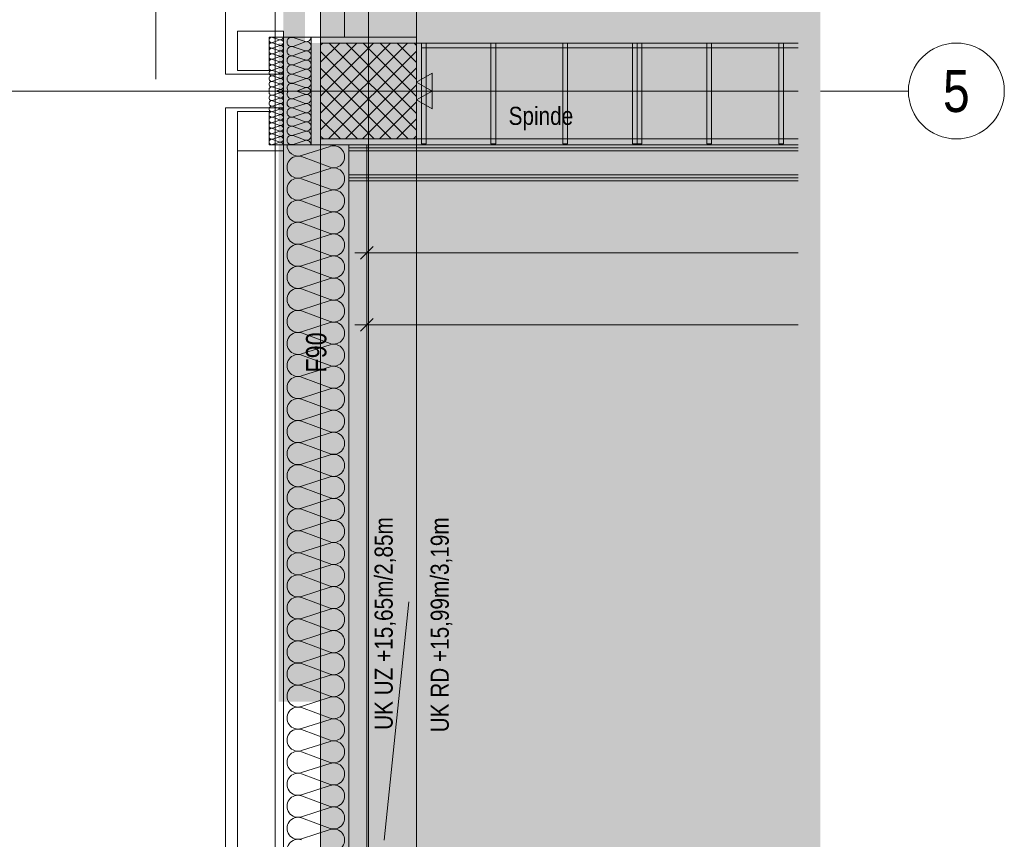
# Model space of a CAD drawing. Extents: x -620 to 300, y 62 to 1112.
# Tile 45 of 71: x 10 to 92, y 487 to 556. Entities that reach past the tile are written whole.
import ezdxf
from ezdxf.enums import TextEntityAlignment as Align
from ezdxf.lldxf.tags import DXFTag

# ---------------------------------------------------------------- set-up
doc = ezdxf.new("R2010")
doc.units = 0
doc.layers.get('0').update_dxf_attribs({"lineweight": 13})
for name, color, linetype, lineweight, true_color in [('00 -Bauelemente -Dämmung innen', 7, 'Continuous', 9, 0xff7fe6), ('00 -Bauelemente -Gipskarton', 7, 'Continuous', 9, 0xff7fe6), ('00_Beschriftung UZ', 3, 'Continuous', 13, 0x00ff00), ('30 -33 Aussenwände- 3 Aussenstützen', 7, 'Continuous', 50, 0x0000dd), ('30 -33 Aussenwände- 7 Fassade_ Elemente', 7, 'Continuous', 9, 0x00aacc), ('30 -34 Innenwände- 2 nichttragend', 7, 'Continuous', 18, 0xff7fe6), ('30 -35 Decken- 1 Konstruktion-Träger- Stahlbeton', 7, 'grob-A06GA1998I', 13, 0x33aa00), ('60- 61 allgemeine Ausstattung- 1 Möbel', 7, 'Continuous', 9, 0x00cccc), ('70 -72 Beschriftung- 1 Beschriftung allgemein', 7, 'Continuous', 9, 0xff6633), ('70 -72 Beschriftung- 2 Beschriftung Bauteile', 7, 'Continuous', 9, 0x9999ff), ('70 -76 Bemaßung- 2 Allgemein', 7, 'Continuous', 5, 0x6666cc), ('iwb_Layout BA_Markierung', 7, 'Continuous', 9, 0xbadcdc), ('iwb_Schraffur_ Verglasung', 5, 'Continuous', 13, 0x0000ff), ('iwb_Schraffur_F90_feuerbestaendig', 1, 'Continuous', 13, 0xff0000), ('iwb_Schraffur_Unterzug', 7, 'Continuous', 5, 0xffffcc)]:
    doc.layers.add(name, color=color, linetype=linetype, lineweight=lineweight, true_color=true_color)
for name, color, linetype, lineweight in [('70 -71 Achsen- 1 Gebäudeachsen', 7, 'STRICHPUNKT2-A06GA19A8I', 18), ('70 -75 Raumstempel- 3 Wandstempel', 7, 'Continuous', 50), ('iwb_Layout Achsbezeichung', 7, 'Continuous', 13)]:
    doc.layers.add(name, color=color, linetype=linetype, lineweight=lineweight)
doc.styles.get("Standard").update_dxf_attribs({"font": 'ARIALN.TTF'})
tags = doc.linetypes.add('fein_strichliert-A06GA19B8I', pattern=[4, 1, -2, 1]).pattern_tags.tags
tags[8:9] = [DXFTag(74, 4), DXFTag(75, 0), DXFTag(340, '0'), DXFTag(46, 0.0), DXFTag(50, 0.0), DXFTag(44, 0.0), DXFTag(45, 0.0)]
tags[6:7] = [DXFTag(74, 4), DXFTag(75, 0), DXFTag(340, '0'), DXFTag(46, 0.0), DXFTag(50, 0.0), DXFTag(44, 0.0), DXFTag(45, 0.0)]
tags[4:5] = [DXFTag(74, 4), DXFTag(75, 0), DXFTag(340, '0'), DXFTag(46, 0.0), DXFTag(50, 0.0), DXFTag(44, 0.0), DXFTag(45, 0.0)]
tags = doc.linetypes.add('grob-A06GA1998I', pattern=[14, 3, -8, 3]).pattern_tags.tags
tags[8:9] = [DXFTag(74, 4), DXFTag(75, 0), DXFTag(340, '0'), DXFTag(46, 0.0), DXFTag(50, 0.0), DXFTag(44, 0.0), DXFTag(45, 0.0)]
tags[6:7] = [DXFTag(74, 4), DXFTag(75, 0), DXFTag(340, '0'), DXFTag(46, 0.0), DXFTag(50, 0.0), DXFTag(44, 0.0), DXFTag(45, 0.0)]
tags[4:5] = [DXFTag(74, 4), DXFTag(75, 0), DXFTag(340, '0'), DXFTag(46, 0.0), DXFTag(50, 0.0), DXFTag(44, 0.0), DXFTag(45, 0.0)]
tags = doc.linetypes.add('STRICHPUNKT2', pattern=[12.7, 6.35, -3.175, 0, -3.175]).pattern_tags.tags
tags[10:11] = [DXFTag(74, 4), DXFTag(75, 0), DXFTag(340, '0'), DXFTag(46, 0.0), DXFTag(50, 0.0), DXFTag(44, 0.0), DXFTag(45, 0.0)]
tags[8:9] = [DXFTag(74, 4), DXFTag(75, 0), DXFTag(340, '0'), DXFTag(46, 0.0), DXFTag(50, 0.0), DXFTag(44, 0.0), DXFTag(45, 0.0)]
tags[6:7] = [DXFTag(74, 4), DXFTag(75, 0), DXFTag(340, '0'), DXFTag(46, 0.0), DXFTag(50, 0.0), DXFTag(44, 0.0), DXFTag(45, 0.0)]
tags[4:5] = [DXFTag(74, 4), DXFTag(75, 0), DXFTag(340, '0'), DXFTag(46, 0.0), DXFTag(50, 0.0), DXFTag(44, 0.0), DXFTag(45, 0.0)]
tags = doc.linetypes.add('STRICHPUNKT2-A06GA19A8I', pattern=[12.7, 6.35, -3.175, 0, -3.175]).pattern_tags.tags
tags[10:11] = [DXFTag(74, 4), DXFTag(75, 0), DXFTag(340, '0'), DXFTag(46, 0.0), DXFTag(50, 0.0), DXFTag(44, 0.0), DXFTag(45, 0.0)]
tags[8:9] = [DXFTag(74, 4), DXFTag(75, 0), DXFTag(340, '0'), DXFTag(46, 0.0), DXFTag(50, 0.0), DXFTag(44, 0.0), DXFTag(45, 0.0)]
tags[6:7] = [DXFTag(74, 4), DXFTag(75, 0), DXFTag(340, '0'), DXFTag(46, 0.0), DXFTag(50, 0.0), DXFTag(44, 0.0), DXFTag(45, 0.0)]
tags[4:5] = [DXFTag(74, 4), DXFTag(75, 0), DXFTag(340, '0'), DXFTag(46, 0.0), DXFTag(50, 0.0), DXFTag(44, 0.0), DXFTag(45, 0.0)]

# ---------------------------------------------------------------- blocks, each defined once
blk = doc.blocks.new('Polygon-A06GA1938I')
at = {"color": 0, "linetype": 'ByBlock', "lineweight": -2, "ltscale": 0.13}
blk.add_solid([(41.663, 86.61), (41.495, 1083.814), (76.501, 86.518), (76.501, 1083.814)], dxfattribs=at)
blk = doc.blocks.new('Referenz-A06GA19C8I')
at = {"layer": '00 -Bauelemente -Dämmung innen', "color": 0, "linetype": 'Continuous', "lineweight": -2, "ltscale": 0.13}
for p, q in [((74.639, 544.614), (37.184, 544.614)), ((74.639, 542.614), (37.184, 542.614))]:
    blk.add_line(p, q, dxfattribs=at)
at = {"layer": '00 -Bauelemente -Gipskarton', "color": 0, "linetype": 'Continuous', "lineweight": -2, "ltscale": 0.13}
for p, q in [((74.639, 545.114), (37.184, 545.114)), ((74.639, 544.864), (37.184, 544.864)), ((74.639, 544.614), (37.184, 544.614)), ((74.639, 542.614), (37.184, 542.614)), ((74.639, 542.364), (37.184, 542.364)), ((74.639, 542.114), (37.184, 542.114))]:
    blk.add_line(p, q, dxfattribs=at)
at = {"layer": '00_Beschriftung UZ', "color": 0, "lineweight": -2}
for points in [[(40.153, 491.382), (42.824, 492.714), (40.155, 494.052)], [(45.494, 491.382), (42.824, 492.714), (45.493, 494.052)]]:
    blk.add_solid(points, dxfattribs=at)
at = {"layer": '30 -33 Aussenwände- 3 Aussenstützen', "color": 0, "lineweight": -2}
for p, q in [((34.824, 553.435), (35.002, 553.614)), ((34.824, 552.021), (36.416, 553.614)), ((34.824, 550.607), (37.831, 553.614)), ((34.824, 549.192), (39.245, 553.614)), ((34.824, 547.778), (40.659, 553.614)), ((34.824, 546.364), (42.073, 553.614)), ((35.545, 553.614), (42.824, 546.334)), ((36.959, 553.614), (42.824, 547.749)), ((38.373, 553.614), (42.824, 549.163)), ((39.787, 553.614), (42.824, 550.577)), ((41.201, 553.614), (42.824, 551.991)), ((42.616, 553.614), (42.824, 553.406)), ((34.824, 552.92), (42.13, 545.614)), ((35.488, 545.614), (42.824, 552.95)), ((34.824, 551.506), (40.716, 545.614)), ((36.902, 545.614), (42.824, 551.536)), ((38.316, 545.614), (42.824, 550.121)), ((38.824, 550.614), (38.824, 548.614)), ((34.824, 550.092), (39.302, 545.614)), ((37.824, 549.614), (39.824, 549.614)), ((34.824, 548.678), (37.888, 545.614)), ((39.73, 545.614), (42.824, 548.707)), ((34.824, 547.263), (36.473, 545.614)), ((41.144, 545.614), (42.824, 547.293)), ((34.824, 545.849), (35.059, 545.614)), ((42.559, 545.614), (42.824, 545.879))]:
    blk.add_line(p, q, dxfattribs=at)
at = {"layer": '30 -33 Aussenwände- 3 Aussenstützen', "color": 0, "linetype": 'Continuous', "lineweight": -2, "ltscale": 0.13}
for p, q in [((42.824, 553.614), (34.824, 553.614)), ((34.824, 553.614), (34.824, 545.614)), ((42.824, 545.614), (42.824, 553.614)), ((34.824, 545.614), (42.824, 545.614))]:
    blk.add_line(p, q, dxfattribs=at)
at = {"layer": '30 -33 Aussenwände- 7 Fassade_ Elemente', "color": 0, "linetype": 'Continuous', "lineweight": -2, "ltscale": 0.13}
for p, q in [((26.884, 608.214), (26.884, 551.014)), ((42.824, 554.114), (42.824, 605.114)), ((31.024, 376.814), (31.024, 601.814)), ((31.024, 554.114), (31.024, 557.414)), ((36.824, 554.114), (36.824, 556.514)), ((42.824, 556.514), (42.824, 554.114)), ((27.884, 554.614), (31.724, 554.614)), ((27.884, 551.314), (27.884, 554.614)), ((31.724, 554.614), (31.724, 554.114)), ((31.724, 554.114), (30.524, 554.114)), ((30.524, 554.114), (30.524, 551.314)), ((31.424, 553.892), (30.823, 554.084)), ((30.824, 553.647), (31.424, 553.869)), ((31.424, 553.432), (30.824, 553.625)), ((30.824, 553.187), (31.424, 553.41)), ((36.824, 554.114), (31.024, 554.114)), ((31.724, 554.114), (34.024, 554.114)), ((31.724, 549.614), (31.724, 554.114)), ((31.724, 554.114), (42.824, 554.114)), ((31.724, 551.014), (31.724, 554.114)), ((33.524, 553.744), (32.524, 554.065)), ((32.524, 553.337), (33.524, 553.707)), ((34.024, 554.114), (34.024, 549.614)), ((42.824, 554.114), (36.824, 554.114)), ((31.424, 552.973), (30.824, 553.165)), ((30.824, 552.728), (31.424, 552.95)), ((31.425, 552.513), (30.824, 552.705)), ((33.524, 552.978), (32.524, 553.299)), ((32.524, 552.571), (33.524, 552.94)), ((30.825, 552.268), (31.425, 552.49)), ((31.425, 552.053), (30.825, 552.246)), ((30.825, 551.808), (31.425, 552.031)), ((31.425, 551.594), (30.825, 551.786)), ((33.524, 552.212), (32.524, 552.533)), ((32.524, 551.805), (33.524, 552.174)), ((33.524, 551.446), (32.524, 551.767)), ((26.884, 551.014), (31.724, 551.014)), ((30.524, 551.314), (27.884, 551.314)), ((30.826, 551.349), (31.425, 551.571)), ((31.426, 551.134), (30.826, 551.326)), ((30.826, 550.889), (31.426, 551.111)), ((32.524, 551.039), (33.524, 551.408)), ((33.524, 550.68), (32.524, 551.001)), ((31.426, 550.674), (30.826, 550.867)), ((30.826, 550.43), (31.426, 550.652)), ((31.426, 550.215), (30.826, 550.407)), ((30.827, 549.97), (31.426, 550.192)), ((32.524, 550.273), (33.524, 550.642)), ((33.524, 549.914), (32.524, 550.235)), ((38.824, 550.614), (38.824, 548.614)), ((31.427, 549.755), (30.827, 549.947)), ((31.427, 549.472), (30.827, 549.28)), ((31.427, 549.733), (31.105, 549.613)), ((31.427, 549.495), (31.105, 549.614)), ((31.724, 384.614), (31.724, 549.614)), ((31.724, 549.614), (31.724, 545.114)), ((33.524, 549.313), (32.524, 548.992)), ((33.524, 549.876), (32.813, 549.614)), ((33.524, 549.351), (32.813, 549.614)), ((34.024, 549.614), (34.024, 545.114)), ((37.824, 549.614), (39.824, 549.614)), ((31.426, 549.013), (30.826, 548.82)), ((30.826, 548.798), (31.426, 548.575)), ((31.426, 548.553), (30.826, 548.361)), ((30.827, 549.257), (31.426, 549.035)), ((32.524, 548.955), (33.524, 548.585)), ((33.524, 548.547), (32.524, 548.226)), ((31.724, 548.214), (26.884, 548.214)), ((26.884, 548.214), (26.884, 386.014)), ((27.884, 547.914), (27.884, 544.614)), ((30.524, 547.914), (27.884, 547.914)), ((30.524, 545.114), (30.524, 547.914)), ((30.826, 548.338), (31.426, 548.116)), ((31.426, 548.093), (30.826, 547.901)), ((30.826, 547.878), (31.425, 547.656)), ((31.724, 545.114), (31.724, 548.214)), ((32.524, 548.189), (33.524, 547.819)), ((33.524, 547.781), (32.524, 547.46)), ((31.425, 547.634), (30.825, 547.441)), ((30.825, 547.419), (31.425, 547.196)), ((31.425, 547.174), (30.825, 546.982)), ((30.825, 546.959), (31.425, 546.737)), ((32.524, 547.423), (33.524, 547.053)), ((33.524, 547.015), (32.524, 546.694)), ((31.425, 546.714), (30.824, 546.522)), ((30.824, 546.499), (31.424, 546.277)), ((31.424, 546.255), (30.824, 546.062)), ((30.824, 546.04), (31.424, 545.818)), ((32.524, 546.656), (33.524, 546.287)), ((33.524, 546.249), (32.524, 545.928)), ((31.424, 545.335), (30.823, 545.143)), ((31.424, 545.795), (30.824, 545.603)), ((30.824, 545.58), (31.424, 545.358)), ((32.524, 545.89), (33.524, 545.521)), ((33.524, 545.483), (32.524, 545.162)), ((27.884, 389.614), (27.884, 544.614)), ((27.884, 544.614), (31.724, 544.614)), ((31.724, 545.114), (30.524, 545.114)), ((31.724, 545.114), (34.024, 545.114)), ((31.724, 544.614), (31.724, 545.114)), ((38.684, 545.114), (31.724, 545.114)), ((31.724, 544.614), (31.724, 389.614)), ((33.224, 544.227), (35.624, 544.998)), ((34.024, 545.114), (37.184, 545.114)), ((37.184, 545.114), (37.184, 389.114)), ((38.684, 389.114), (38.684, 545.114)), ((35.624, 543.249), (33.224, 544.137)), ((33.224, 542.388), (35.624, 543.159)), ((35.624, 541.411), (33.224, 542.298)), ((33.224, 540.55), (35.624, 541.321)), ((35.624, 539.572), (33.224, 540.46)), ((33.224, 538.711), (35.624, 539.482)), ((35.624, 537.734), (33.224, 538.621)), ((33.224, 536.872), (35.624, 537.644)), ((35.624, 535.895), (33.224, 536.782)), ((33.224, 535.034), (35.624, 535.805)), ((35.624, 534.057), (33.224, 534.944)), ((33.224, 533.195), (35.624, 533.967)), ((35.624, 532.218), (33.224, 533.105)), ((33.224, 531.357), (35.624, 532.128)), ((35.624, 530.38), (33.224, 531.267)), ((33.224, 529.518), (35.624, 530.29)), ((35.624, 528.541), (33.224, 529.428)), ((33.224, 527.68), (35.624, 528.451)), ((35.624, 526.703), (33.224, 527.59)), ((33.224, 525.841), (35.624, 526.613)), ((35.624, 524.864), (33.224, 525.751)), ((33.224, 524.003), (35.624, 524.774)), ((35.624, 523.026), (33.224, 523.913)), ((33.224, 522.164), (35.624, 522.936)), ((35.624, 521.187), (33.224, 522.074)), ((33.224, 520.326), (35.624, 521.097)), ((35.624, 519.348), (33.224, 520.236)), ((33.224, 518.487), (35.624, 519.258)), ((35.624, 517.51), (33.224, 518.397)), ((33.224, 516.649), (35.624, 517.42)), ((35.624, 515.671), (33.224, 516.559)), ((33.224, 514.81), (35.624, 515.581)), ((35.624, 513.833), (33.224, 514.72)), ((33.224, 512.972), (35.624, 513.743)), ((35.624, 511.994), (33.224, 512.882)), ((33.224, 511.133), (35.624, 511.904)), ((35.624, 510.156), (33.224, 511.043)), ((33.224, 509.295), (35.624, 510.066)), ((35.624, 508.317), (33.224, 509.205)), ((33.224, 507.456), (35.624, 508.227)), ((35.624, 506.479), (33.224, 507.366)), ((33.224, 505.617), (35.624, 506.389)), ((35.624, 504.64), (33.224, 505.527)), ((33.224, 503.779), (35.624, 504.55)), ((35.624, 502.802), (33.224, 503.689)), ((33.224, 501.94), (35.624, 502.712)), ((35.624, 500.963), (33.224, 501.85)), ((33.224, 500.102), (35.624, 500.873)), ((35.624, 499.125), (33.224, 500.012)), ((33.224, 498.263), (35.624, 499.035)), ((35.624, 497.286), (33.224, 498.173)), ((33.224, 496.425), (35.624, 497.196)), ((35.624, 495.448), (33.224, 496.335)), ((33.224, 494.586), (35.624, 495.358)), ((35.624, 493.609), (33.224, 494.496)), ((33.224, 492.748), (35.624, 493.519)), ((35.624, 491.771), (33.224, 492.658)), ((33.224, 490.909), (35.624, 491.681)), ((35.624, 489.932), (33.224, 490.819)), ((33.224, 489.071), (35.624, 489.842)), ((35.624, 488.094), (33.224, 488.981)), ((33.224, 487.232), (35.624, 488.004))]:
    blk.add_line(p, q, dxfattribs=at)
for centre, major_axis, end_param in [((30.753, 553.866), (0.07, 0.219), 3.765224), ((30.754, 553.406), (0.07, 0.219), 3.765224), ((31.494, 554.11), (-0.07, -0.219), 1.896254), ((31.494, 553.651), (-0.07, -0.219), 3.764652), ((31.494, 553.191), (-0.07, -0.219), 3.764652), ((32.406, 553.701), (0.117, 0.364), 3.765224), ((33.641, 554.108), (-0.117, -0.364), 1.896254), ((33.641, 553.342), (-0.117, -0.364), 3.764652), ((30.754, 552.946), (0.07, 0.219), 3.765224), ((30.754, 552.487), (0.07, 0.219), 3.765224), ((31.495, 552.732), (-0.07, -0.219), 3.764652), ((32.406, 552.935), (0.117, 0.364), 3.765224), ((32.406, 552.169), (0.117, 0.364), 3.765224), ((33.641, 552.576), (-0.117, -0.364), 3.764652), ((30.755, 552.027), (0.07, 0.219), 3.765224), ((30.755, 551.567), (0.07, 0.219), 3.765224), ((31.495, 552.272), (-0.07, -0.219), 3.764652), ((31.496, 551.812), (-0.07, -0.219), 3.764652), ((32.406, 551.403), (0.117, 0.364), 3.765224), ((32.406, 551.403), (0.117, 0.364), 1.255075), ((33.641, 551.81), (-0.117, -0.364), 3.764652), ((33.641, 551.81), (0.31, 0.225), 1.254884), ((33.641, 551.81), (0.31, -0.225), 1.254884), ((30.755, 551.108), (0.07, 0.219), 3.765224), ((31.496, 551.353), (-0.07, -0.219), 3.764652), ((31.496, 550.893), (0.186, 0.135), 1.254884), ((31.496, 550.893), (-0.07, -0.219), 3.764652), ((31.496, 550.893), (0.186, -0.135), 1.254884), ((32.406, 551.403), (-0.31, 0.225), 1.255075), ((32.406, 550.637), (0.117, 0.364), 3.765224), ((32.406, 551.403), (-0.31, -0.225), 1.255075), ((32.406, 550.637), (0.117, 0.364), 1.255075), ((33.641, 551.81), (-0.117, -0.364), 1.254884), ((33.641, 551.044), (0.31, 0.225), 1.254884), ((33.641, 551.044), (-0.117, -0.364), 3.764652), ((33.641, 551.044), (0.31, -0.225), 1.254884), ((30.756, 550.648), (0.07, 0.219), 3.765224), ((30.756, 550.648), (-0.186, 0.135), 1.255075), ((30.756, 550.188), (0.07, 0.219), 3.765224), ((30.756, 550.188), (-0.186, 0.135), 1.255075), ((30.756, 550.648), (0.07, 0.219), 1.255075), ((30.756, 550.648), (-0.186, -0.135), 1.255075), ((30.756, 550.188), (0.07, 0.219), 1.255075), ((31.496, 550.893), (-0.07, -0.219), 1.254884), ((31.497, 550.433), (0.186, 0.135), 1.254884), ((31.497, 550.433), (-0.07, -0.219), 3.764652), ((31.497, 550.433), (-0.07, -0.219), 1.254884), ((31.497, 549.974), (0.186, 0.135), 1.254884), ((31.497, 550.433), (0.186, -0.135), 1.254884), ((32.406, 549.871), (0.117, 0.364), 2.619647), ((32.406, 550.637), (-0.31, 0.225), 1.255075), ((32.406, 550.637), (-0.31, -0.225), 1.255075), ((33.641, 551.044), (-0.117, -0.364), 1.254884), ((33.641, 550.278), (0.31, 0.225), 1.254884), ((33.641, 550.278), (0.31, -0.225), 1.254884), ((30.756, 549.729), (0.07, 0.219), 2.411197), ((30.756, 549.498), (-0.198, 0.116), 2.411197), ((30.756, 550.188), (-0.186, -0.135), 1.255075), ((31.497, 549.974), (-0.07, -0.219), 1.254884), ((31.497, 549.514), (0.207, 0.1), 1.434048), ((31.497, 549.713), (-0.071, -0.219), 1.434048), ((31.497, 549.254), (0.186, 0.135), 1.254884), ((31.497, 549.974), (0.186, -0.135), 1.254884), ((31.497, 549.254), (0.186, -0.135), 1.254884), ((32.406, 549.356), (-0.283, 0.257), 2.619647), ((33.641, 550.278), (-0.117, -0.364), 1.254884), ((33.641, 549.512), (0.369, 0.102), 1.613483), ((33.641, 549.715), (-0.117, -0.364), 1.613483), ((33.641, 548.949), (0.31, 0.225), 1.254884), ((30.756, 548.579), (0.071, 0.219), 3.765224), ((30.756, 548.579), (-0.186, 0.135), 1.255075), ((30.756, 549.039), (0.071, 0.219), 3.765224), ((30.756, 549.039), (-0.186, 0.135), 1.255075), ((30.756, 549.039), (0.071, 0.219), 1.255075), ((30.756, 549.039), (-0.186, -0.135), 1.255075), ((30.756, 548.579), (0.071, 0.219), 1.255075), ((31.497, 549.254), (-0.071, -0.219), 1.254884), ((31.497, 548.794), (0.186, 0.135), 1.254884), ((31.497, 548.794), (-0.071, -0.219), 3.764652), ((31.497, 548.794), (-0.071, -0.219), 1.254884), ((31.496, 548.334), (-0.071, -0.219), 3.764652), ((31.496, 548.334), (0.186, 0.135), 1.254884), ((31.497, 548.794), (0.186, -0.135), 1.254884), ((31.496, 548.334), (0.186, -0.135), 1.254884), ((32.406, 548.59), (0.117, 0.364), 3.765224), ((32.406, 548.59), (-0.31, 0.225), 1.255075), ((32.406, 548.59), (0.117, 0.364), 1.255075), ((33.641, 548.949), (-0.117, -0.364), 1.254884), ((33.641, 548.183), (0.31, 0.225), 1.254884), ((33.641, 548.183), (-0.117, -0.364), 3.764652), ((33.641, 548.949), (0.31, -0.225), 1.254884), ((30.755, 548.12), (0.071, 0.219), 3.765224), ((30.755, 547.66), (0.071, 0.219), 3.765224), ((30.756, 548.579), (-0.186, -0.135), 1.255075), ((31.496, 547.875), (-0.071, -0.219), 3.764652), ((31.496, 547.415), (-0.071, -0.219), 3.764652), ((31.496, 548.334), (-0.071, -0.219), 1.254884), ((32.406, 547.824), (0.117, 0.364), 3.765224), ((32.406, 547.824), (-0.31, 0.225), 1.255075), ((32.406, 548.59), (-0.31, -0.225), 1.255075), ((32.406, 547.824), (0.117, 0.364), 1.255075), ((33.641, 548.183), (-0.117, -0.364), 1.254884), ((33.641, 547.417), (0.31, 0.225), 1.254884), ((33.641, 547.417), (-0.117, -0.364), 3.764652), ((33.641, 548.183), (0.31, -0.225), 1.254884), ((30.755, 547.2), (0.071, 0.219), 3.765224), ((30.754, 546.741), (0.071, 0.219), 3.765224), ((31.495, 546.955), (-0.071, -0.219), 3.764652), ((32.406, 547.058), (0.117, 0.364), 3.765224), ((32.406, 547.824), (-0.31, -0.225), 1.255075), ((33.641, 547.417), (-0.117, -0.364), 1.254884), ((33.641, 546.651), (-0.117, -0.364), 3.764652), ((33.641, 547.417), (0.31, -0.225), 1.254884), ((30.754, 545.821), (0.071, 0.219), 3.765224), ((30.754, 546.281), (0.071, 0.219), 3.765224), ((31.495, 546.496), (-0.071, -0.219), 3.764652), ((31.494, 546.036), (-0.071, -0.219), 3.764652), ((32.406, 546.292), (0.117, 0.364), 3.765224), ((33.641, 545.885), (-0.117, -0.364), 3.764652), ((30.753, 545.362), (0.071, 0.219), 3.765224), ((31.494, 545.576), (-0.071, -0.219), 3.764652), ((31.494, 545.117), (0.23, -0.003), 1.896254), ((32.406, 545.526), (0.117, 0.364), 3.765224), ((33.641, 545.119), (0.383, -0.005), 1.896254), ((32.942, 545.101), (-0.918, 0.013), 1.896254), ((35.906, 544.124), (-0.282, -0.874), 3.765224), ((32.942, 543.262), (0.282, 0.874), 3.764652), ((35.906, 542.285), (-0.282, -0.874), 3.765224), ((32.942, 541.424), (0.282, 0.874), 3.764652), ((35.906, 540.447), (-0.282, -0.874), 3.765224), ((32.942, 539.585), (0.282, 0.874), 3.764652), ((35.906, 538.608), (-0.282, -0.874), 3.765224), ((32.942, 537.747), (0.282, 0.874), 3.764652), ((35.906, 536.77), (-0.282, -0.874), 3.765224), ((32.942, 535.908), (0.282, 0.874), 3.764652), ((35.906, 534.931), (-0.282, -0.874), 3.765224), ((32.942, 534.07), (0.282, 0.874), 3.764652), ((35.906, 533.092), (-0.282, -0.874), 3.765224), ((32.942, 532.231), (0.282, 0.874), 3.764652), ((35.906, 531.254), (-0.282, -0.874), 3.765224), ((32.942, 530.393), (0.282, 0.874), 3.764652), ((35.906, 529.415), (-0.282, -0.874), 3.765224), ((32.942, 528.554), (0.282, 0.874), 3.764652), ((35.906, 527.577), (-0.282, -0.874), 3.765224), ((32.942, 526.716), (0.282, 0.874), 3.764652), ((35.906, 525.738), (-0.282, -0.874), 3.765224), ((32.942, 524.877), (0.282, 0.874), 3.764652), ((35.906, 523.9), (-0.282, -0.874), 3.765224), ((32.942, 523.038), (0.282, 0.874), 3.764652), ((35.906, 522.061), (-0.282, -0.874), 3.765224), ((32.942, 521.2), (0.282, 0.874), 3.764652), ((35.906, 520.223), (-0.282, -0.874), 3.765224), ((32.942, 519.361), (0.282, 0.874), 3.764652), ((35.906, 518.384), (-0.282, -0.874), 3.765224), ((32.942, 517.523), (0.282, 0.874), 3.764652), ((35.906, 516.546), (-0.282, -0.874), 3.765224), ((32.942, 515.684), (0.282, 0.874), 3.764652), ((35.906, 514.707), (-0.282, -0.874), 3.765224), ((32.942, 513.846), (0.282, 0.874), 3.764652), ((35.906, 512.869), (-0.282, -0.874), 3.765224), ((32.942, 512.007), (0.282, 0.874), 3.764652), ((35.906, 511.03), (-0.282, -0.874), 3.765224), ((32.942, 510.169), (0.282, 0.874), 3.764652), ((35.906, 509.192), (-0.282, -0.874), 3.765224), ((32.942, 508.33), (0.282, 0.874), 3.764652), ((35.906, 507.353), (-0.282, -0.874), 3.765224), ((32.942, 506.492), (0.282, 0.874), 3.764652), ((35.906, 505.515), (-0.282, -0.874), 3.765224), ((32.942, 504.653), (0.282, 0.874), 3.764652), ((35.906, 503.676), (-0.282, -0.874), 3.765224), ((32.942, 502.815), (0.282, 0.874), 3.764652), ((35.906, 501.837), (-0.282, -0.874), 3.765224), ((32.942, 500.976), (0.282, 0.874), 3.764652), ((35.906, 499.999), (-0.282, -0.874), 3.765224), ((32.942, 499.138), (0.282, 0.874), 3.764652), ((35.906, 498.16), (-0.282, -0.874), 3.765224), ((32.942, 497.299), (0.282, 0.874), 3.764652), ((35.906, 496.322), (-0.282, -0.874), 3.765224), ((32.942, 495.461), (0.282, 0.874), 3.764652), ((35.906, 494.483), (-0.282, -0.874), 3.765224), ((32.942, 493.622), (0.282, 0.874), 3.764652), ((35.906, 492.645), (-0.282, -0.874), 3.765224), ((32.942, 491.784), (0.282, 0.874), 3.764652), ((35.906, 490.806), (-0.282, -0.874), 3.765224), ((32.942, 489.945), (0.282, 0.874), 3.764652), ((35.906, 488.968), (-0.282, -0.874), 3.765224), ((32.942, 488.106), (0.282, 0.874), 3.764652), ((35.906, 487.129), (-0.282, -0.874), 3.765224), ((32.942, 486.268), (0.282, 0.874), 3.764652)]:
    blk.add_ellipse(centre, major_axis=major_axis, ratio=1, start_param=0, end_param=end_param, dxfattribs=at)
at = {"layer": '30 -34 Innenwände- 2 nichttragend', "color": 0, "linetype": 'Continuous', "lineweight": -2, "ltscale": 0.13}
for p, q in [((37.184, 545.114), (37.184, 542.114)), ((74.639, 545.114), (37.184, 545.114)), ((74.639, 542.114), (37.184, 542.114))]:
    blk.add_line(p, q, dxfattribs=at)
at = {"layer": '30 -35 Decken- 1 Konstruktion-Träger- Stahlbeton', "color": 0, "lineweight": -2}
for p, q in [((34.824, 388.614), (34.824, 605.614)), ((42.824, 388.614), (42.824, 605.614)), ((42.824, 553.614), (74.639, 553.614)), ((42.824, 545.614), (74.639, 545.614))]:
    blk.add_line(p, q, dxfattribs=at)
at = {"layer": '30 -35 Decken- 1 Konstruktion-Träger- Stahlbeton', "color": 0, "linetype": 'Continuous', "lineweight": -2, "ltscale": 0.13}
blk.add_line((42.824, 553.614), (42.824, 545.614), dxfattribs=at)
at = {"layer": '60- 61 allgemeine Ausstattung- 1 Möbel', "color": 0, "linetype": 'fein_strichliert-A06GA19B8I', "lineweight": -2, "ltscale": 0.13}
for p, q in [((43.224, 553.614), (43.624, 553.614)), ((43.224, 545.214), (43.224, 553.614)), ((43.224, 553.614), (74.639, 553.614)), ((43.224, 553.214), (43.224, 553.614)), ((43.624, 553.614), (43.624, 545.214)), ((49.024, 553.614), (49.424, 553.614)), ((49.024, 545.214), (49.024, 553.614)), ((49.424, 553.614), (49.424, 545.214)), ((55.024, 553.614), (55.424, 553.614)), ((55.024, 545.214), (55.024, 553.614)), ((55.424, 553.614), (55.424, 545.214)), ((60.824, 553.614), (61.224, 553.614)), ((60.824, 545.214), (60.824, 553.614)), ((61.224, 553.614), (61.624, 553.614)), ((61.224, 545.214), (61.224, 553.614)), ((61.224, 553.614), (61.224, 545.214)), ((61.624, 553.614), (61.624, 545.214)), ((67.024, 553.614), (67.424, 553.614)), ((67.024, 545.214), (67.024, 553.614)), ((67.424, 553.614), (67.424, 545.214)), ((73.024, 553.614), (73.424, 553.614)), ((73.024, 545.214), (73.024, 553.614)), ((73.424, 553.614), (73.424, 545.214)), ((74.639, 553.214), (43.224, 553.214)), ((43.624, 545.214), (43.224, 545.214)), ((49.424, 545.214), (49.024, 545.214)), ((55.424, 545.214), (55.024, 545.214)), ((61.224, 545.214), (60.824, 545.214)), ((61.624, 545.214), (61.224, 545.214)), ((67.424, 545.214), (67.024, 545.214)), ((73.424, 545.214), (73.024, 545.214))]:
    blk.add_line(p, q, dxfattribs=at)
at = {"layer": '60- 61 allgemeine Ausstattung- 1 Möbel', "color": 0, "linetype": 'Continuous', "lineweight": -2, "ltscale": 0.13}
blk.add_line((40.124, 487.114), (42.174, 507.008), dxfattribs=at)
at = {"layer": '70 -71 Achsen- 1 Gebäudeachsen', "color": 0, "linetype": 'STRICHPUNKT2-A06GA19A8I', "lineweight": -2, "ltscale": 0.13}
for p, q in [((38.824, 1084.554), (38.824, 85.114)), ((-539.606, 549.614), (74.639, 549.614))]:
    blk.add_line(p, q, dxfattribs=at)
at = {"layer": '70 -72 Beschriftung- 1 Beschriftung allgemein', "color": 0, "linetype": 'Continuous', "lineweight": -2, "ltscale": 0.13}
blk.add_line((21.073, 596.793), (21.073, 550.593), dxfattribs=at)
at = {"layer": '70 -72 Beschriftung- 2 Beschriftung Bauteile', "color": 0, "lineweight": -2}
for p, q in [((42.824, 550.364), (44.123, 551.114)), ((44.123, 551.114), (44.123, 549.614)), ((44.123, 549.614), (42.824, 550.364)), ((42.824, 548.864), (44.123, 549.614)), ((44.123, 549.614), (44.123, 548.114)), ((44.123, 548.114), (42.824, 548.864))]:
    blk.add_line(p, q, dxfattribs=at)
for points in [[(44.123, 549.614), (42.824, 550.364), (44.123, 551.114)], [(44.123, 548.114), (42.824, 548.864), (44.123, 549.614)]]:
    blk.add_solid(points, dxfattribs=at)
at = {"layer": '70 -76 Bemaßung- 2 Allgemein', "color": 0, "linetype": 'Continuous', "lineweight": -2, "ltscale": 0.13}
for p, q in [((38.684, 538.614), (38.684, 535.114)), ((38.153, 535.583), (39.214, 536.644)), ((37.684, 536.114), (39.744, 536.114)), ((74.639, 536.114), (39.744, 536.114)), ((38.684, 532.614), (38.684, 529.114)), ((38.153, 529.583), (39.214, 530.644)), ((37.684, 530.114), (39.744, 530.114)), ((74.639, 530.114), (39.744, 530.114))]:
    blk.add_line(p, q, dxfattribs=at)
at = {"layer": '00_Beschriftung UZ', "color": 0, "linetype": 'Continuous', "lineweight": -2, "ltscale": 0.13, "char_height": 1.51033, "attachment_point": 1, "rotation": 90}
for s, insert in [('{\\fArial Narrow;UK UZ +15,65m/2,85m}', (39.326, 496.318)), ('{\\fArial Narrow;UK RD +15,99m/3,19m}', (44.004, 496.114))]:
    blk.add_mtext(s, dxfattribs=dict(at, insert=insert))
at = {"layer": '70 -72 Beschriftung- 1 Beschriftung allgemein', "color": 0, "linetype": 'Continuous', "lineweight": -2, "ltscale": 0.13, "insert": (50.502, 548.296), "char_height": 1.51033, "attachment_point": 1}
blk.add_mtext('{\\fArial Narrow;Spinde}', dxfattribs=at)
blk.add_mtext('{\\fArial Narrow;Spinde}', dxfattribs=at)
at = {"layer": '70 -75 Raumstempel- 3 Wandstempel', "color": 0, "linetype": 'Continuous', "lineweight": -2, "ltscale": 0.13, "insert": (33.605, 526.123), "char_height": 1.7, "attachment_point": 1, "rotation": 90}
blk.add_mtext('{\\fArial Narrow;F90}', dxfattribs=at)
blk = doc.blocks.new('Referenz-A06GA19E8I')
at = {"layer": 'iwb_Schraffur_ Verglasung', "linetype": 'Continuous', "ltscale": 0.13}
blk.add_solid([(31.724, 598.674), (33.524, 598.674), (31.724, 553.614), (33.524, 553.614)], dxfattribs=at)
at = {"layer": 'iwb_Schraffur_F90_feuerbestaendig', "linetype": 'Continuous', "ltscale": 0.13}
blk.add_solid([(31.324, 553.614), (38.524, 553.614), (31.324, 498.674), (38.524, 498.674)], dxfattribs=at)
at = {"layer": 'iwb_Schraffur_Unterzug', "linetype": 'Continuous', "ltscale": 0.13}
for points in [[(34.825, 388.191), (34.825, 605.614), (42.825, 388.191), (42.825, 605.614)], [(42.689, 553.614), (74.639, 553.614), (74.639, 553.089)], [(42.689, 553.614), (74.639, 553.089), (74.639, 545.614)], [(42.689, 553.614), (74.639, 545.614), (42.689, 545.614)]]:
    blk.add_solid(points, dxfattribs=at)

msp = doc.modelspace()

# ---------------------------------------------------------------- linework, layer by layer
at = {"layer": 'iwb_Layout Achsbezeichung', "linetype": 'STRICHPUNKT2', "lineweight": 13, "ltscale": 0.39}
msp.add_line((76.501, 549.614), (83.837, 549.614), dxfattribs=at)
at = {"layer": 'iwb_Layout Achsbezeichung', "ltscale": 0.39, "extrusion": (0, 0, -1)}
msp.add_circle((-87.837, 549.614), 4, dxfattribs=at)

# ---------------------------------------------------------------- block references
at = {"color": 8, "lineweight": 13, "ltscale": 0.13, "true_color": 0x808080}
msp.add_blockref('Referenz-A06GA19C8I', (0, 0), dxfattribs=at)
at = {"color": 8, "lineweight": 25, "ltscale": 0.25, "true_color": 0x808080}
msp.add_blockref('Referenz-A06GA19E8I', (0, 0), dxfattribs=at)
at = {"layer": 'iwb_Layout BA_Markierung', "ltscale": 0.13}
msp.add_blockref('Polygon-A06GA1938I', (0, 0), dxfattribs=at)

# ---------------------------------------------------------------- texts
at = {"layer": 'iwb_Layout Achsbezeichung', "ltscale": 0.39}
msp.add_text('5', height=3.5, dxfattribs=at).set_placement((87.837, 549.614), align=Align.MIDDLE_CENTER)

doc.saveas('drawing.dxf')
